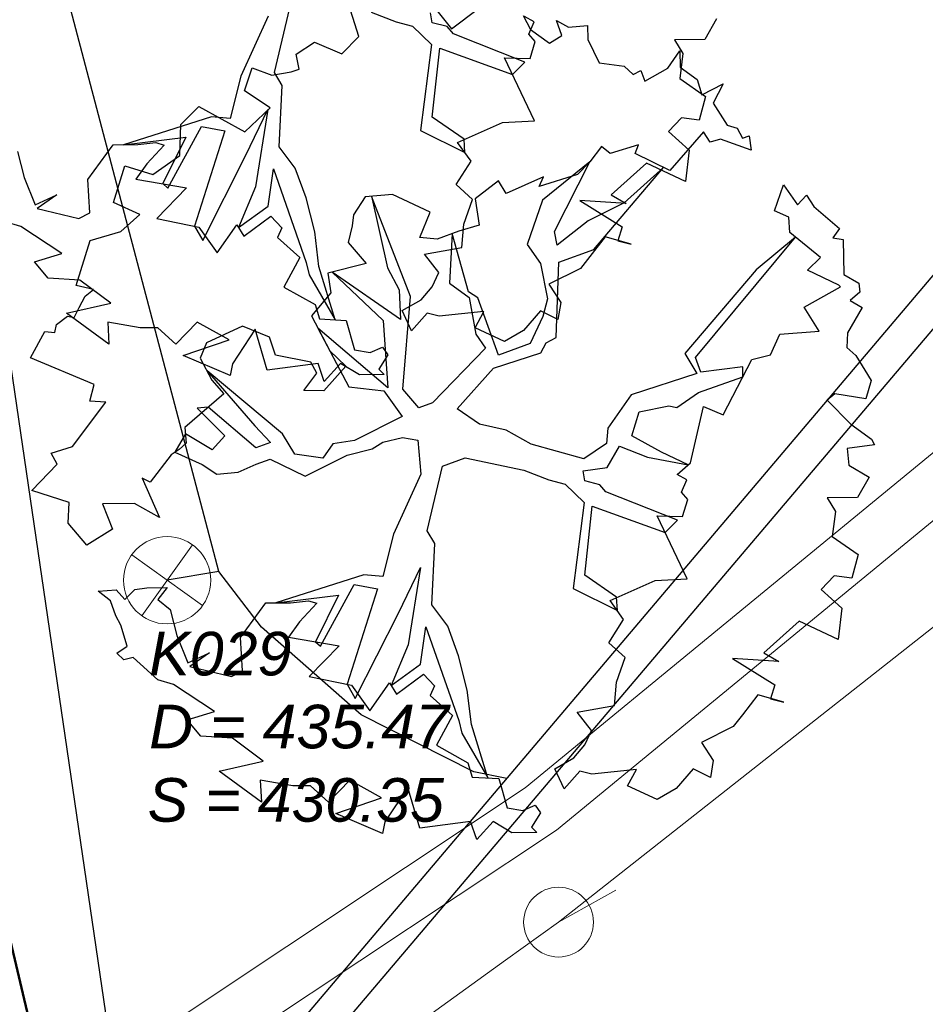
# Model space of a CAD drawing. Header units: metres. Extents: x 2643011 to 2643179, y 1217594 to 1217713.
# Tile 34 of 60: x 2643076 to 2643086, y 1217659 to 1217671. Entities that reach past the tile are written whole.
import ezdxf

# ---------------------------------------------------------------- set-up
doc = ezdxf.new("R2010")
doc.units = ezdxf.units.M
doc.linetypes.add('AUSGEZOGEN', pattern=[0])
for name, color, linetype in [('XR$1$_65374', 7, 'Continuous'), ('XR$1$_65388', 7, 'Continuous'), ('XR$1$_65389', 7, 'Continuous'), ('XR$1$_65391', 7, 'Continuous'), ('XR$1$_65393', 7, 'Continuous'), ('XR$1$_65395', 7, 'Continuous'), ('XR$1$_65397', 7, 'Continuous'), ('XR$1$_65398', 7, 'Continuous'), ('XR$1$_65405', 7, 'Continuous')]:
    doc.layers.add(name, color=color, linetype=linetype)
doc.styles.add('ARIAL', font='arial.ttf')

# ---------------------------------------------------------------- blocks, each defined once
blk = doc.blocks.new('COMPLEXOBJECT_3')
at = {"layer": 'XR$1$_65393', "color": 6, "linetype": 'AUSGEZOGEN', "lineweight": 20, "transparency": 33554687}
for start, end in [(90, 270), (270, 90)]:
    blk.add_arc((2643082.212, 1217660.176), 0.4, start, end, dxfattribs=at)

msp = doc.modelspace()

# ---------------------------------------------------------------- linework, layer by layer
at = {"layer": 'XR$1$_65374', "color": 5, "linetype": 'AUSGEZOGEN', "lineweight": 25, "transparency": 33554687}
msp.add_line((2643077.188, 1217655.99), (2643090.276, 1217671.421), dxfattribs=at)
at = {"layer": 'XR$1$_65388', "color": 6, "linetype": 'AUSGEZOGEN', "lineweight": 20, "transparency": 33554687}
for p, q in [((2643081.831, 1217661.714), (2643105.634, 1217681.283)), ((2643082.188, 1217661.231), (2643106.015, 1217680.819)), ((2643076.768, 1217658.349), (2643081.831, 1217661.714)), ((2643076.995, 1217657.78), (2643082.188, 1217661.231))]:
    msp.add_line(p, q, dxfattribs=at)
at = {"layer": 'XR$1$_65391', "color": 6, "linetype": 'AUSGEZOGEN', "lineweight": 20, "transparency": 33554687}
for p, q in [((2643109.387, 1217681.587), (2643082.212, 1217660.176)), ((2643082.868, 1217660.541), (2643082.212, 1217660.176)), ((2643082.212, 1217660.176), (2643081.604, 1217659.738)), ((2643081.604, 1217659.738), (2643072.738, 1217653.353))]:
    msp.add_line(p, q, dxfattribs=at)
at = {"layer": 'XR$1$_65395', "color": 1, "linetype": 'AUSGEZOGEN', "lineweight": 18, "transparency": 33554687}
for p, q in [((2643077.434, 1217663.689), (2643078.016, 1217664.502)), ((2643077.319, 1217664.386), (2643078.132, 1217663.804))]:
    msp.add_line(p, q, dxfattribs=at)
msp.add_circle((2643077.725, 1217664.095), 0.5, dxfattribs=at)
at = {"layer": 'XR$1$_65397', "color": 12, "linetype": 'AUSGEZOGEN', "lineweight": 25, "transparency": 33554687}
for p, q in [((2643077.63, 1217654.985), (2643073.841, 1217680.834)), ((2643074.723, 1217653.681), (2643090.09, 1217671.82)), ((2643078.317, 1217664.196), (2643077.725, 1217664.095))]:
    msp.add_line(p, q, dxfattribs=at)
msp.add_lwpolyline([(2643081.621, 1217661.823), (2643081.241, 1217661.898), (2643079.949, 1217662.552), (2643078.806, 1217663.557), (2643078.317, 1217664.196), (2643070.543, 1217693.697), (2643070.424, 1217694.817), (2643070.243, 1217698.399), (2643070.143, 1217698.981), (2643070.235, 1217699.599), (2643070.706, 1217700.141), (2643076.644, 1217706.284)], dxfattribs=at)
at = {"layer": 'XR$1$_65398', "color": 250, "linetype": 'AUSGEZOGEN', "lineweight": -3, "transparency": 33554687}
for p, q in [((2643079.921, 1217670.33), (2643079.753, 1217670.875)), ((2643078.956, 1217669.915), (2643079.132, 1217670.656)), ((2643080.065, 1217670.608), (2643080.35, 1217670.499)), ((2643080.763, 1217670.485), (2643080.745, 1217670.599)), ((2643080.773, 1217670.683), (2643080.984, 1217670.416)), ((2643080.984, 1217670.416), (2643081.293, 1217670.649)), ((2643078.883, 1217670.564), (2643078.571, 1217669.874)), ((2643080.35, 1217670.499), (2643080.539, 1217670.448)), ((2643080.936, 1217670.442), (2643080.763, 1217670.485)), ((2643081.807, 1217670.568), (2643081.891, 1217670.408)), ((2643081.934, 1217670.497), (2643081.821, 1217670.557)), ((2643081.873, 1217670.356), (2643081.934, 1217670.497)), ((2643082.25, 1217670.342), (2643082.189, 1217670.511)), ((2643082.189, 1217670.511), (2643082.325, 1217670.436)), ((2643084.024, 1217670.53), (2643083.889, 1217670.296)), ((2643080.539, 1217670.448), (2643080.757, 1217670.239)), ((2643081.007, 1217670.359), (2643080.936, 1217670.442)), ((2643081.826, 1217670.035), (2643081.007, 1217670.359)), ((2643081.945, 1217670.271), (2643081.873, 1217670.356)), ((2643081.891, 1217670.408), (2643082.109, 1217670.252)), ((2643082.325, 1217670.436), (2643082.543, 1217670.454)), ((2643082.543, 1217670.454), (2643082.546, 1217670.294)), ((2643079.203, 1217670.125), (2643079.415, 1217670.264)), ((2643079.415, 1217670.264), (2643079.728, 1217670.132)), ((2643079.728, 1217670.132), (2643079.921, 1217670.33)), ((2643081.885, 1217670.077), (2643081.945, 1217670.271)), ((2643082.109, 1217670.252), (2643082.25, 1217670.342)), ((2643082.546, 1217670.294), (2643082.676, 1217670.026)), ((2643083.889, 1217670.296), (2643083.541, 1217670.29)), ((2643083.541, 1217670.29), (2643083.637, 1217670.136)), ((2643080.757, 1217670.239), (2643080.629, 1217669.253)), ((2643080.764, 1217669.405), (2643080.85, 1217670.195)), ((2643080.85, 1217670.195), (2643081.685, 1217669.894)), ((2643083.464, 1217669.967), (2643083.603, 1217670.164)), ((2643083.637, 1217670.136), (2643083.601, 1217669.847)), ((2643083.603, 1217670.164), (2643083.605, 1217669.976)), ((2643079.239, 1217669.955), (2643079.203, 1217670.125)), ((2643081.937, 1217669.363), (2643081.594, 1217670.086)), ((2643081.594, 1217670.086), (2643081.885, 1217670.077)), ((2643081.685, 1217669.894), (2643081.826, 1217670.035)), ((2643082.676, 1217670.026), (2643082.965, 1217669.99)), ((2643078.613, 1217669.706), (2643078.702, 1217669.97)), ((2643078.702, 1217669.97), (2643078.924, 1217669.886)), ((2643078.924, 1217669.886), (2643079.148, 1217669.923)), ((2643079.044, 1217669.768), (2643078.956, 1217669.915)), ((2643079.148, 1217669.923), (2643079.239, 1217669.955)), ((2643082.965, 1217669.99), (2643083.069, 1217669.894)), ((2643083.069, 1217669.894), (2643083.154, 1217669.939)), ((2643083.154, 1217669.939), (2643083.202, 1217669.818)), ((2643083.202, 1217669.818), (2643083.464, 1217669.967)), ((2643083.605, 1217669.976), (2643083.802, 1217669.837)), ((2643078.571, 1217669.874), (2643078.449, 1217669.389)), ((2643083.601, 1217669.847), (2643083.898, 1217669.641)), ((2643083.802, 1217669.837), (2643083.854, 1217669.659)), ((2643078.906, 1217669.51), (2643078.613, 1217669.706)), ((2643079.011, 1217669.063), (2643079.044, 1217669.768)), ((2643083.854, 1217669.659), (2643084.098, 1217669.788)), ((2643084.098, 1217669.788), (2643083.984, 1217669.566)), ((2643083.898, 1217669.641), (2643083.825, 1217669.371)), ((2643083.984, 1217669.566), (2643084.144, 1217669.314)), ((2643077.882, 1217669.321), (2643078.087, 1217669.525)), ((2643078.087, 1217669.525), (2643078.617, 1217669.238)), ((2643078.617, 1217669.238), (2643078.906, 1217669.51)), ((2643078.628, 1217668.97), (2643078.881, 1217669.493)), ((2643078.881, 1217669.493), (2643078.738, 1217668.607)), ((2643078.233, 1217669.41), (2643077.224, 1217669.088)), ((2643078.449, 1217669.389), (2643078.233, 1217669.41)), ((2643081.129, 1217669.153), (2643080.764, 1217669.405)), ((2643081.053, 1217669.114), (2643081.569, 1217669.343)), ((2643081.569, 1217669.343), (2643081.937, 1217669.363)), ((2643083.621, 1217669.398), (2643083.473, 1217669.239)), ((2643083.825, 1217669.371), (2643083.621, 1217669.398)), ((2643077.735, 1217668.591), (2643078.12, 1217669.296)), ((2643077.87, 1217668.963), (2643077.882, 1217669.321)), ((2643078.388, 1217669.249), (2643078.04, 1217668.155)), ((2643078.12, 1217669.296), (2643078.388, 1217669.249)), ((2643080.629, 1217669.253), (2643081.137, 1217668.999)), ((2643083.473, 1217669.239), (2643083.709, 1217669.027)), ((2643083.875, 1217669.238), (2643083.489, 1217668.791)), ((2643083.951, 1217669.116), (2643083.875, 1217669.238)), ((2643084.144, 1217669.314), (2643084.259, 1217669.278)), ((2643084.259, 1217669.278), (2643084.319, 1217669.164)), ((2643077.224, 1217669.088), (2643077.94, 1217669.175)), ((2643077.94, 1217669.175), (2643077.675, 1217668.642)), ((2643081.209, 1217668.899), (2643081.053, 1217669.114)), ((2643081.137, 1217668.999), (2643081.129, 1217669.153)), ((2643084.068, 1217669.151), (2643083.951, 1217669.116)), ((2643084.419, 1217669.027), (2643084.068, 1217669.151)), ((2643084.319, 1217669.164), (2643084.398, 1217669.19)), ((2643084.398, 1217669.19), (2643084.419, 1217669.027)), ((2643076.012, 1217669.011), (2643076.088, 1217668.712)), ((2643076.817, 1217668.691), (2643077.107, 1217669.086)), ((2643077.107, 1217669.086), (2643077.391, 1217669.09)), ((2643077.391, 1217669.09), (2643077.595, 1217669.112)), ((2643077.692, 1217669.082), (2643077.492, 1217668.869)), ((2643077.595, 1217669.112), (2643077.692, 1217669.082)), ((2643079.193, 1217668.82), (2643079.011, 1217669.063)), ((2643082.705, 1217669.069), (2643082.572, 1217668.891)), ((2643082.803, 1217668.986), (2643082.705, 1217669.069)), ((2643083.128, 1217669.087), (2643082.803, 1217668.986)), ((2643083.089, 1217668.986), (2643083.128, 1217669.087)), ((2643083.709, 1217669.027), (2643083.667, 1217668.666)), ((2643077.563, 1217668.747), (2643077.87, 1217668.963)), ((2643078.133, 1217667.99), (2643078.628, 1217668.97)), ((2643081.038, 1217668.631), (2643081.209, 1217668.899)), ((2643082.572, 1217668.891), (2643082.03, 1217668.454)), ((2643082.166, 1217668.094), (2643082.572, 1217668.891)), ((2643082.572, 1217668.891), (2643082.431, 1217668.747)), ((2643083.489, 1217668.791), (2643083.089, 1217668.986)), ((2643077.11, 1217668.427), (2643077.24, 1217668.847)), ((2643077.24, 1217668.847), (2643077.563, 1217668.747)), ((2643077.492, 1217668.869), (2643077.367, 1217668.695)), ((2643078.882, 1217668.385), (2643078.943, 1217668.811)), ((2643078.943, 1217668.811), (2643079.319, 1217667.74)), ((2643079.318, 1217668.48), (2643079.193, 1217668.82)), ((2643082.615, 1217667.886), (2643083.416, 1217668.827)), ((2643083.22, 1217668.878), (2643082.817, 1217668.515)), ((2643083.416, 1217668.827), (2643082.965, 1217668.423)), ((2643083.667, 1217668.666), (2643083.22, 1217668.878)), ((2643076.088, 1217668.712), (2643076.214, 1217668.4)), ((2643076.841, 1217668.309), (2643076.817, 1217668.691)), ((2643077.367, 1217668.695), (2643077.948, 1217668.596)), ((2643081.524, 1217668.674), (2643081.255, 1217668.467)), ((2643081.611, 1217668.531), (2643081.524, 1217668.674)), ((2643082.041, 1217668.719), (2643081.611, 1217668.531)), ((2643082.431, 1217668.747), (2643081.99, 1217668.611)), ((2643081.99, 1217668.611), (2643082.041, 1217668.719)), ((2643077.948, 1217668.596), (2643077.606, 1217668.242)), ((2643077.675, 1217668.642), (2643077.735, 1217668.591)), ((2643078.738, 1217668.607), (2643078.543, 1217668.14)), ((2643081.225, 1217668.459), (2643081.038, 1217668.631)), ((2643084.689, 1217668.331), (2643084.791, 1217668.628)), ((2643084.791, 1217668.628), (2643084.95, 1217668.4)), ((2643076.214, 1217668.4), (2643076.462, 1217668.515)), ((2643076.462, 1217668.515), (2643076.237, 1217668.357)), ((2643079.417, 1217668.088), (2643079.318, 1217668.48)), ((2643079.996, 1217668.49), (2643079.861, 1217668.284)), ((2643080.308, 1217668.519), (2643079.996, 1217668.49)), ((2643080.517, 1217667.348), (2643080.069, 1217668.497)), ((2643080.069, 1217668.497), (2643080.25, 1217667.678)), ((2643080.74, 1217668.315), (2643080.308, 1217668.519)), ((2643081.125, 1217668.179), (2643081.225, 1217668.459)), ((2643081.255, 1217668.467), (2643081.304, 1217668.168)), ((2643082.03, 1217668.454), (2643081.854, 1217667.945)), ((2643082.989, 1217668.416), (2643082.458, 1217668.449)), ((2643082.458, 1217668.449), (2643082.941, 1217668.148)), ((2643082.817, 1217668.515), (2643082.989, 1217668.416)), ((2643084.95, 1217668.4), (2643085.055, 1217668.509)), ((2643085.055, 1217668.509), (2643085.138, 1217668.379)), ((2643076.237, 1217668.357), (2643076.714, 1217668.242)), ((2643077.414, 1217668.29), (2643077.11, 1217668.427)), ((2643078.543, 1217668.14), (2643078.882, 1217668.385)), ((2643082.965, 1217668.423), (2643082.55, 1217668.215)), ((2643084.852, 1217668.256), (2643084.689, 1217668.331)), ((2643085.138, 1217668.379), (2643085.432, 1217668.129)), ((2643076.714, 1217668.242), (2643076.841, 1217668.309)), ((2643077.194, 1217668.093), (2643077.414, 1217668.29)), ((2643077.606, 1217668.242), (2643078.089, 1217668.145)), ((2643078.605, 1217668.039), (2643078.916, 1217668.269)), ((2643078.916, 1217668.269), (2643079.041, 1217668.134)), ((2643079.861, 1217668.284), (2643079.847, 1217668.157)), ((2643080.623, 1217668.025), (2643080.74, 1217668.315)), ((2643082.55, 1217668.215), (2643082.195, 1217667.935)), ((2643084.862, 1217668.083), (2643084.852, 1217668.256)), ((2643076.049, 1217668.15), (2643075.87, 1217668.203)), ((2643076.52, 1217667.843), (2643076.049, 1217668.15)), ((2643078.04, 1217668.155), (2643078.133, 1217667.99)), ((2643078.089, 1217668.145), (2643078.299, 1217667.85)), ((2643078.299, 1217667.85), (2643078.524, 1217668.17)), ((2643078.524, 1217668.17), (2643078.605, 1217668.039)), ((2643079.041, 1217668.134), (2643078.99, 1217668.026)), ((2643079.847, 1217668.157), (2643079.799, 1217667.969)), ((2643081.071, 1217668.099), (2643080.822, 1217668.007)), ((2643081.304, 1217668.168), (2643081.071, 1217668.099)), ((2643081.105, 1217667.91), (2643081.125, 1217668.179)), ((2643082.941, 1217668.148), (2643082.891, 1217667.986)), ((2643085.432, 1217668.129), (2643085.355, 1217668.019)), ((2643076.683, 1217667.473), (2643076.843, 1217667.989)), ((2643076.843, 1217667.989), (2643077.194, 1217668.093)), ((2643078.99, 1217668.026), (2643079.247, 1217667.795)), ((2643079.463, 1217667.692), (2643079.417, 1217668.088)), ((2643080.822, 1217668.007), (2643080.623, 1217668.025)), ((2643080.994, 1217668.071), (2643080.964, 1217667.503)), ((2643081.18, 1217667.4), (2643080.994, 1217668.071)), ((2643082.195, 1217667.935), (2643082.166, 1217668.094)), ((2643082.746, 1217668.034), (2643082.569, 1217667.805)), ((2643083.046, 1217667.948), (2643082.746, 1217668.034)), ((2643082.891, 1217667.986), (2643083.046, 1217667.948)), ((2643083.781, 1217666.648), (2643084.93, 1217668.028)), ((2643084.93, 1217668.028), (2643084.479, 1217667.653)), ((2643085.214, 1217667.797), (2643084.862, 1217668.083)), ((2643085.355, 1217668.019), (2643085.473, 1217668)), ((2643085.473, 1217668), (2643085.481, 1217667.599)), ((2643079.799, 1217667.969), (2643080.008, 1217667.728)), ((2643080.675, 1217667.833), (2643081.105, 1217667.91)), ((2643081.854, 1217667.945), (2643082.007, 1217667.728)), ((2643082.216, 1217667.742), (2643082.615, 1217667.886)), ((2643076.207, 1217667.747), (2643076.52, 1217667.843)), ((2643079.247, 1217667.795), (2643079.064, 1217667.455)), ((2643080.84, 1217667.623), (2643080.675, 1217667.833)), ((2643082.569, 1217667.805), (2643082.464, 1217667.669)), ((2643085.064, 1217667.649), (2643085.214, 1217667.797)), ((2643076.361, 1217667.558), (2643076.207, 1217667.747)), ((2643079.319, 1217667.74), (2643079.352, 1217667.595)), ((2643079.652, 1217667.081), (2643079.463, 1217667.692)), ((2643080.008, 1217667.728), (2643079.566, 1217667.614)), ((2643080.25, 1217667.678), (2643080.384, 1217667.424)), ((2643082.007, 1217667.728), (2643082.086, 1217667.322)), ((2643082.464, 1217667.669), (2643082.1, 1217667.488)), ((2643082.186, 1217666.877), (2643082.216, 1217667.742)), ((2643084.479, 1217667.653), (2643083.661, 1217666.693)), ((2643085.425, 1217667.477), (2643085.064, 1217667.649)), ((2643076.725, 1217667.534), (2643076.361, 1217667.558)), ((2643077.079, 1217667.273), (2643076.725, 1217667.534)), ((2643079.352, 1217667.595), (2643079.652, 1217667.081)), ((2643079.566, 1217667.614), (2643079.603, 1217667.391)), ((2643080.402, 1217667.083), (2643079.618, 1217667.628)), ((2643079.618, 1217667.628), (2643080.202, 1217667.074)), ((2643080.764, 1217667.459), (2643080.84, 1217667.623)), ((2643085.481, 1217667.599), (2643085.655, 1217667.501)), ((2643076.88, 1217667.43), (2643076.683, 1217667.473)), ((2643076.785, 1217667.353), (2643076.88, 1217667.43)), ((2643079.064, 1217667.455), (2643079.424, 1217667.255)), ((2643080.384, 1217667.424), (2643080.402, 1217667.083)), ((2643080.637, 1217667.311), (2643080.764, 1217667.459)), ((2643080.964, 1217667.503), (2643081.188, 1217667.335)), ((2643082.1, 1217667.488), (2643082.237, 1217667.279)), ((2643085.029, 1217667.225), (2643085.445, 1217667.46)), ((2643085.445, 1217667.46), (2643085.425, 1217667.477)), ((2643085.655, 1217667.501), (2643085.667, 1217667.399)), ((2643076.719, 1217667.221), (2643076.785, 1217667.353)), ((2643079.603, 1217667.391), (2643079.379, 1217667.126)), ((2643080.421, 1217667.186), (2643080.637, 1217667.311)), ((2643080.428, 1217666.286), (2643080.517, 1217667.348)), ((2643081.286, 1217667.332), (2643081.18, 1217667.4)), ((2643081.188, 1217667.335), (2643081.263, 1217666.915)), ((2643081.524, 1217666.674), (2643081.286, 1217667.332)), ((2643082.086, 1217667.322), (2643082.031, 1217667.119)), ((2643085.667, 1217667.399), (2643085.556, 1217667.302)), ((2643076.573, 1217667.156), (2643077.079, 1217667.273)), ((2643076.659, 1217667.109), (2643076.719, 1217667.221)), ((2643079.424, 1217667.255), (2643079.472, 1217667.091)), ((2643082.237, 1217667.279), (2643082.205, 1217667.084)), ((2643085.201, 1217666.949), (2643085.029, 1217667.225)), ((2643085.693, 1217667.224), (2643085.524, 1217666.93)), ((2643085.556, 1217667.302), (2643085.693, 1217667.224)), ((2643076.458, 1217667.029), (2643076.582, 1217667.122)), ((2643077.057, 1217666.802), (2643076.573, 1217667.156)), ((2643076.582, 1217667.122), (2643076.659, 1217667.109)), ((2643079.379, 1217667.126), (2643079.591, 1217666.724)), ((2643079.472, 1217667.091), (2643079.778, 1217667.074)), ((2643080.527, 1217666.956), (2643080.421, 1217667.186)), ((2643080.706, 1217667.159), (2643080.527, 1217666.956)), ((2643080.844, 1217667.123), (2643080.706, 1217667.159)), ((2643081.356, 1217667.177), (2643080.844, 1217667.123)), ((2643081.255, 1217666.989), (2643081.356, 1217667.177)), ((2643082.005, 1217667.184), (2643081.812, 1217666.958)), ((2643082.031, 1217667.119), (2643081.885, 1217666.811)), ((2643082.205, 1217667.084), (2643082.005, 1217667.184)), ((2643076.437, 1217666.937), (2643076.458, 1217667.029)), ((2643077.416, 1217666.991), (2643077.044, 1217667.054)), ((2643077.044, 1217667.054), (2643077.057, 1217666.802)), ((2643077.618, 1217666.99), (2643077.416, 1217666.991)), ((2643077.825, 1217666.802), (2643077.618, 1217666.99)), ((2643078.07, 1217667.054), (2643077.825, 1217666.802)), ((2643078.435, 1217666.853), (2643078.07, 1217667.054)), ((2643078.589, 1217667.007), (2643078.176, 1217666.816)), ((2643078.735, 1217666.972), (2643078.473, 1217666.576)), ((2643078.897, 1217666.884), (2643078.589, 1217667.007)), ((2643078.873, 1217666.505), (2643078.735, 1217666.972)), ((2643080.257, 1217666.303), (2643079.452, 1217666.987)), ((2643079.452, 1217666.987), (2643079.809, 1217666.311)), ((2643079.778, 1217667.074), (2643079.875, 1217666.736)), ((2643080.202, 1217667.074), (2643080.257, 1217666.303)), ((2643081.593, 1217666.831), (2643081.255, 1217666.989)), ((2643076.159, 1217666.644), (2643076.323, 1217666.947)), ((2643076.323, 1217666.947), (2643076.437, 1217666.937)), ((2643078.967, 1217666.677), (2643078.897, 1217666.884)), ((2643081.263, 1217666.915), (2643081.373, 1217666.757)), ((2643081.812, 1217666.958), (2643081.593, 1217666.831)), ((2643082.071, 1217666.816), (2643082.186, 1217666.877)), ((2643084.64, 1217666.681), (2643084.748, 1217666.915)), ((2643084.748, 1217666.915), (2643085.201, 1217666.949)), ((2643085.524, 1217666.93), (2643085.515, 1217666.764)), ((2643077.909, 1217666.672), (2643078.435, 1217666.853)), ((2643078.176, 1217666.816), (2643078.105, 1217666.643)), ((2643080.053, 1217666.706), (2643080.194, 1217666.769)), ((2643080.194, 1217666.769), (2643080.257, 1217666.678)), ((2643081.373, 1217666.757), (2643080.769, 1217666.13)), ((2643081.885, 1217666.811), (2643081.524, 1217666.674)), ((2643082.008, 1217666.702), (2643082.071, 1217666.816)), ((2643085.515, 1217666.764), (2643085.618, 1217666.671)), ((2643076.888, 1217666.338), (2643076.159, 1217666.644)), ((2643078.447, 1217666.442), (2643077.909, 1217666.672)), ((2643078.105, 1217666.643), (2643078.239, 1217666.39)), ((2643079.374, 1217666.594), (2643078.967, 1217666.677)), ((2643079.591, 1217666.724), (2643079.775, 1217666.551)), ((2643079.875, 1217666.736), (2643080.053, 1217666.706)), ((2643080.257, 1217666.678), (2643080.153, 1217666.516)), ((2643081.468, 1217666.525), (2643082.008, 1217666.702)), ((2643083.661, 1217666.693), (2643083.796, 1217666.467)), ((2643083.843, 1217666.48), (2643083.781, 1217666.648)), ((2643084.426, 1217666.626), (2643084.64, 1217666.681)), ((2643085.618, 1217666.671), (2643085.795, 1217666.386)), ((2643078.473, 1217666.576), (2643078.447, 1217666.442)), ((2643079.455, 1217666.58), (2643078.873, 1217666.505)), ((2643079.441, 1217666.468), (2643079.374, 1217666.594)), ((2643079.525, 1217666.374), (2643079.455, 1217666.58)), ((2643079.775, 1217666.551), (2643079.52, 1217666.266)), ((2643079.713, 1217666.581), (2643079.525, 1217666.374)), ((2643079.929, 1217666.451), (2643079.713, 1217666.581)), ((2643081.049, 1217666.061), (2643081.468, 1217666.525)), ((2643084.324, 1217666.541), (2643083.843, 1217666.48)), ((2643084.101, 1217665.991), (2643084.426, 1217666.626)), ((2643084.325, 1217666.428), (2643084.324, 1217666.541)), ((2643079.049, 1217665.775), (2643078.183, 1217666.495)), ((2643078.183, 1217666.495), (2643078.731, 1217665.866)), ((2643079.291, 1217666.269), (2643079.441, 1217666.468)), ((2643080.213, 1217666.454), (2643079.929, 1217666.451)), ((2643080.153, 1217666.516), (2643080.213, 1217666.454)), ((2643083.796, 1217666.467), (2643083.045, 1217666.222)), ((2643083.816, 1217666.246), (2643084.325, 1217666.428)), ((2643076.84, 1217666.15), (2643076.888, 1217666.338)), ((2643078.239, 1217666.39), (2643078.377, 1217666.231)), ((2643079.809, 1217666.311), (2643080.21, 1217666.267)), ((2643085.795, 1217666.386), (2643085.733, 1217666.176)), ((2643078.377, 1217666.231), (2643077.93, 1217665.848)), ((2643079.52, 1217666.266), (2643079.291, 1217666.269)), ((2643080.21, 1217666.267), (2643080.42, 1217665.972)), ((2643080.61, 1217666.073), (2643080.428, 1217666.286)), ((2643083.045, 1217666.222), (2643082.777, 1217665.837)), ((2643083.569, 1217666.077), (2643083.816, 1217666.246)), ((2643085.379, 1217666.232), (2643085.293, 1217666.16)), ((2643085.733, 1217666.176), (2643085.379, 1217666.232)), ((2643076.641, 1217665.628), (2643077.021, 1217666.137)), ((2643077.021, 1217666.137), (2643076.84, 1217666.15)), ((2643078.197, 1217666.078), (2643078.071, 1217666.07)), ((2643078.071, 1217666.07), (2643078.387, 1217665.75)), ((2643078.744, 1217665.614), (2643078.197, 1217666.078)), ((2643080.769, 1217666.13), (2643080.61, 1217666.073)), ((2643083.136, 1217666.026), (2643083.478, 1217666.095)), ((2643083.478, 1217666.095), (2643083.569, 1217666.077)), ((2643083.726, 1217665.442), (2643083.873, 1217666.087)), ((2643083.873, 1217666.087), (2643084.101, 1217665.991)), ((2643085.293, 1217666.16), (2643085.562, 1217665.885)), ((2643080.42, 1217665.972), (2643079.874, 1217665.696)), ((2643081.305, 1217665.883), (2643081.049, 1217666.061)), ((2643083.051, 1217665.75), (2643083.136, 1217666.026)), ((2643077.93, 1217665.848), (2643077.944, 1217665.667)), ((2643078.731, 1217665.866), (2643078.912, 1217665.676)), ((2643081.61, 1217665.816), (2643081.305, 1217665.883)), ((2643085.562, 1217665.885), (2643085.799, 1217665.713)), ((2643077.936, 1217665.773), (2643077.813, 1217665.562)), ((2643078.242, 1217665.592), (2643077.936, 1217665.773)), ((2643078.387, 1217665.75), (2643078.242, 1217665.592)), ((2643079.189, 1217665.539), (2643079.049, 1217665.775)), ((2643080.197, 1217665.677), (2643080.424, 1217665.731)), ((2643080.424, 1217665.731), (2643080.601, 1217665.701)), ((2643081.899, 1217665.656), (2643081.61, 1217665.816)), ((2643082.777, 1217665.837), (2643082.761, 1217665.662)), ((2643083.392, 1217665.563), (2643083.051, 1217665.75)), ((2643076.398, 1217665.554), (2643076.641, 1217665.628)), ((2643077.944, 1217665.667), (2643077.862, 1217665.596)), ((2643078.912, 1217665.676), (2643078.744, 1217665.614)), ((2643079.623, 1217665.66), (2643079.511, 1217665.493)), ((2643079.874, 1217665.696), (2643079.623, 1217665.66)), ((2643080.075, 1217665.601), (2643080.197, 1217665.677)), ((2643080.601, 1217665.701), (2643080.633, 1217665.313)), ((2643082.502, 1217665.487), (2643081.899, 1217665.656)), ((2643082.761, 1217665.662), (2643082.502, 1217665.487)), ((2643082.771, 1217665.386), (2643082.911, 1217665.634)), ((2643082.911, 1217665.634), (2643083.233, 1217665.506)), ((2643085.833, 1217665.649), (2643085.521, 1217665.604)), ((2643085.799, 1217665.713), (2643085.833, 1217665.649)), ((2643076.465, 1217665.427), (2643076.398, 1217665.554)), ((2643077.771, 1217665.533), (2643077.532, 1217665.218)), ((2643077.862, 1217665.596), (2643077.771, 1217665.533)), ((2643077.813, 1217665.562), (2643078.127, 1217665.423)), ((2643079.511, 1217665.493), (2643079.189, 1217665.539)), ((2643079.306, 1217665.288), (2643079.788, 1217665.531)), ((2643079.788, 1217665.531), (2643080.075, 1217665.601)), ((2643083.233, 1217665.506), (2643083.699, 1217665.419)), ((2643083.699, 1217665.419), (2643083.392, 1217665.563)), ((2643085.521, 1217665.604), (2643085.54, 1217665.414)), ((2643076.176, 1217665.125), (2643076.465, 1217665.427)), ((2643078.127, 1217665.423), (2643078.294, 1217665.311)), ((2643078.541, 1217665.333), (2643078.747, 1217665.426)), ((2643078.747, 1217665.426), (2643078.906, 1217665.483)), ((2643078.906, 1217665.483), (2643079.306, 1217665.288)), ((2643080.705, 1217664.663), (2643080.881, 1217665.405)), ((2643080.881, 1217665.405), (2643081.14, 1217665.499)), ((2643081.14, 1217665.499), (2643081.814, 1217665.356)), ((2643083.57, 1217665.306), (2643083.726, 1217665.442)), ((2643085.54, 1217665.414), (2643085.774, 1217665.278)), ((2643078.294, 1217665.311), (2643078.541, 1217665.333)), ((2643080.633, 1217665.313), (2643080.321, 1217664.623)), ((2643081.814, 1217665.356), (2643082.099, 1217665.248)), ((2643082.494, 1217665.348), (2643082.771, 1217665.386)), ((2643082.512, 1217665.234), (2643082.494, 1217665.348)), ((2643083.683, 1217665.245), (2643083.57, 1217665.306)), ((2643085.774, 1217665.278), (2643085.638, 1217665.045)), ((2643077.532, 1217665.218), (2643077.441, 1217665.267)), ((2643077.441, 1217665.267), (2643077.637, 1217664.814)), ((2643082.099, 1217665.248), (2643082.288, 1217665.197)), ((2643082.288, 1217665.197), (2643082.506, 1217664.988)), ((2643082.685, 1217665.19), (2643082.512, 1217665.234)), ((2643082.756, 1217665.108), (2643082.685, 1217665.19)), ((2643083.622, 1217665.105), (2643083.683, 1217665.245)), ((2643076.601, 1217664.986), (2643076.176, 1217665.125)), ((2643083.575, 1217664.783), (2643082.756, 1217665.108)), ((2643083.694, 1217665.02), (2643083.622, 1217665.105)), ((2643076.591, 1217664.749), (2643076.601, 1217664.986)), ((2643077.351, 1217664.976), (2643076.986, 1217664.973)), ((2643076.986, 1217664.973), (2643077.101, 1217664.682)), ((2643077.637, 1217664.814), (2643077.351, 1217664.976)), ((2643082.506, 1217664.988), (2643082.378, 1217664.001)), ((2643082.514, 1217664.154), (2643082.599, 1217664.944)), ((2643082.599, 1217664.944), (2643083.435, 1217664.643)), ((2643083.634, 1217664.826), (2643083.694, 1217665.02)), ((2643085.638, 1217665.045), (2643085.29, 1217665.039)), ((2643085.29, 1217665.039), (2643085.386, 1217664.885)), ((2643083.686, 1217664.112), (2643083.344, 1217664.835)), ((2643083.344, 1217664.835), (2643083.634, 1217664.826)), ((2643085.386, 1217664.885), (2643085.35, 1217664.596)), ((2643076.804, 1217664.498), (2643076.591, 1217664.749)), ((2643083.435, 1217664.643), (2643083.575, 1217664.783)), ((2643077.101, 1217664.682), (2643076.804, 1217664.498)), ((2643080.321, 1217664.623), (2643080.198, 1217664.138)), ((2643080.793, 1217664.517), (2643080.705, 1217664.663)), ((2643080.76, 1217663.812), (2643080.793, 1217664.517)), ((2643085.35, 1217664.596), (2643085.648, 1217664.39)), ((2643085.648, 1217664.39), (2643085.574, 1217664.119)), ((2643079.982, 1217664.159), (2643078.973, 1217663.836)), ((2643080.198, 1217664.138), (2643079.982, 1217664.159)), ((2643080.377, 1217663.718), (2643080.63, 1217664.242)), ((2643080.63, 1217664.242), (2643080.487, 1217663.356)), ((2643082.878, 1217663.902), (2643082.514, 1217664.154)), ((2643085.37, 1217664.147), (2643085.223, 1217663.988)), ((2643085.574, 1217664.119), (2643085.37, 1217664.147)), ((2643079.484, 1217663.34), (2643079.869, 1217664.045)), ((2643079.869, 1217664.045), (2643080.137, 1217663.997)), ((2643082.803, 1217663.862), (2643083.318, 1217664.092)), ((2643083.318, 1217664.092), (2643083.686, 1217664.112)), ((2643076.934, 1217663.972), (2643077.143, 1217663.986)), ((2643077.076, 1217663.858), (2643076.934, 1217663.972)), ((2643077.143, 1217663.986), (2643077.241, 1217663.875)), ((2643077.241, 1217663.875), (2643077.357, 1217663.991)), ((2643077.357, 1217663.991), (2643077.494, 1217664.009)), ((2643077.494, 1217664.009), (2643077.725, 1217664.011)), ((2643077.725, 1217664.011), (2643077.619, 1217663.874)), ((2643078.973, 1217663.836), (2643079.69, 1217663.923)), ((2643079.69, 1217663.923), (2643079.425, 1217663.391)), ((2643080.137, 1217663.997), (2643079.789, 1217662.904)), ((2643082.378, 1217664.001), (2643082.886, 1217663.747)), ((2643085.223, 1217663.988), (2643085.458, 1217663.776)), ((2643077.139, 1217663.687), (2643077.076, 1217663.858)), ((2643077.619, 1217663.874), (2643077.761, 1217663.76)), ((2643078.567, 1217663.439), (2643078.856, 1217663.835)), ((2643078.856, 1217663.835), (2643079.14, 1217663.838)), ((2643079.14, 1217663.838), (2643079.344, 1217663.861)), ((2643079.441, 1217663.831), (2643079.241, 1217663.617)), ((2643079.344, 1217663.861), (2643079.441, 1217663.831)), ((2643080.942, 1217663.569), (2643080.76, 1217663.812)), ((2643082.958, 1217663.647), (2643082.803, 1217663.862)), ((2643082.886, 1217663.747), (2643082.878, 1217663.902)), ((2643077.761, 1217663.76), (2643077.838, 1217663.46)), ((2643079.882, 1217662.739), (2643080.377, 1217663.718)), ((2643085.458, 1217663.776), (2643085.417, 1217663.415)), ((2643077.195, 1217663.581), (2643077.139, 1217663.687)), ((2643079.241, 1217663.617), (2643079.116, 1217663.444)), ((2643082.787, 1217663.379), (2643082.958, 1217663.647)), ((2643084.969, 1217663.627), (2643084.566, 1217663.263)), ((2643085.417, 1217663.415), (2643084.969, 1217663.627)), ((2643077.269, 1217663.338), (2643077.195, 1217663.581)), ((2643080.631, 1217663.134), (2643080.692, 1217663.56)), ((2643080.692, 1217663.56), (2643081.068, 1217662.488)), ((2643081.067, 1217663.229), (2643080.942, 1217663.569)), ((2643077.838, 1217663.46), (2643077.963, 1217663.148)), ((2643078.59, 1217663.058), (2643078.567, 1217663.439)), ((2643079.116, 1217663.444), (2643079.698, 1217663.345)), ((2643079.425, 1217663.391), (2643079.484, 1217663.34)), ((2643082.974, 1217663.208), (2643082.787, 1217663.379)), ((2643077.148, 1217663.259), (2643077.269, 1217663.338)), ((2643077.228, 1217663.181), (2643077.148, 1217663.259)), ((2643077.963, 1217663.148), (2643078.211, 1217663.264)), ((2643078.211, 1217663.264), (2643077.986, 1217663.106)), ((2643079.698, 1217663.345), (2643079.355, 1217662.991)), ((2643080.487, 1217663.356), (2643080.292, 1217662.888)), ((2643084.566, 1217663.263), (2643084.738, 1217663.165)), ((2643077.336, 1217663.211), (2643077.228, 1217663.181)), ((2643077.619, 1217662.952), (2643077.336, 1217663.211)), ((2643080.292, 1217662.888), (2643080.631, 1217663.134)), ((2643081.166, 1217662.837), (2643081.067, 1217663.229)), ((2643082.875, 1217662.928), (2643082.974, 1217663.208)), ((2643084.738, 1217663.165), (2643084.207, 1217663.198)), ((2643084.207, 1217663.198), (2643084.69, 1217662.896)), ((2643077.986, 1217663.106), (2643078.463, 1217662.991)), ((2643078.463, 1217662.991), (2643078.59, 1217663.058)), ((2643080.354, 1217662.788), (2643080.665, 1217663.017)), ((2643080.665, 1217663.017), (2643080.791, 1217662.883)), ((2643077.798, 1217662.899), (2643077.619, 1217662.952)), ((2643079.355, 1217662.991), (2643079.839, 1217662.894)), ((2643080.048, 1217662.599), (2643080.273, 1217662.919)), ((2643080.273, 1217662.919), (2643080.354, 1217662.788)), ((2643082.855, 1217662.658), (2643082.875, 1217662.928)), ((2643078.269, 1217662.591), (2643077.798, 1217662.899)), ((2643079.789, 1217662.904), (2643079.882, 1217662.739)), ((2643079.839, 1217662.894), (2643080.048, 1217662.599)), ((2643080.791, 1217662.883), (2643080.739, 1217662.775)), ((2643081.213, 1217662.441), (2643081.166, 1217662.837)), ((2643084.69, 1217662.896), (2643084.64, 1217662.735)), ((2643080.739, 1217662.775), (2643080.996, 1217662.543)), ((2643084.495, 1217662.782), (2643084.319, 1217662.554)), ((2643084.795, 1217662.697), (2643084.495, 1217662.782)), ((2643084.64, 1217662.735), (2643084.795, 1217662.697)), ((2643077.956, 1217662.496), (2643078.269, 1217662.591)), ((2643082.424, 1217662.582), (2643082.855, 1217662.658)), ((2643082.589, 1217662.371), (2643082.424, 1217662.582)), ((2643078.11, 1217662.307), (2643077.956, 1217662.496)), ((2643080.996, 1217662.543), (2643080.813, 1217662.203)), ((2643081.068, 1217662.488), (2643081.102, 1217662.344)), ((2643084.319, 1217662.554), (2643084.213, 1217662.417)), ((2643081.102, 1217662.344), (2643081.402, 1217661.83)), ((2643081.402, 1217661.83), (2643081.213, 1217662.441)), ((2643082.513, 1217662.208), (2643082.589, 1217662.371)), ((2643084.213, 1217662.417), (2643083.849, 1217662.237)), ((2643078.474, 1217662.283), (2643078.11, 1217662.307)), ((2643078.828, 1217662.021), (2643078.474, 1217662.283)), ((2643083.849, 1217662.237), (2643083.986, 1217662.027)), ((2643080.813, 1217662.203), (2643081.173, 1217662.003)), ((2643082.386, 1217662.06), (2643082.513, 1217662.208)), ((2643078.322, 1217661.905), (2643078.828, 1217662.021)), ((2643081.173, 1217662.003), (2643081.221, 1217661.839)), ((2643082.171, 1217661.935), (2643082.386, 1217662.06)), ((2643083.986, 1217662.027), (2643083.954, 1217661.833)), ((2643078.806, 1217661.55), (2643078.322, 1217661.905)), ((2643082.276, 1217661.705), (2643082.171, 1217661.935)), ((2643082.455, 1217661.907), (2643082.276, 1217661.705)), ((2643082.593, 1217661.872), (2643082.455, 1217661.907)), ((2643083.106, 1217661.926), (2643082.593, 1217661.872)), ((2643083.004, 1217661.737), (2643083.106, 1217661.926)), ((2643083.755, 1217661.932), (2643083.561, 1217661.707)), ((2643083.954, 1217661.833), (2643083.755, 1217661.932)), ((2643079.165, 1217661.74), (2643078.793, 1217661.802)), ((2643078.793, 1217661.802), (2643078.806, 1217661.55)), ((2643079.819, 1217661.803), (2643079.574, 1217661.55)), ((2643080.184, 1217661.602), (2643079.819, 1217661.803)), ((2643081.221, 1217661.839), (2643081.527, 1217661.823)), ((2643081.527, 1217661.823), (2643081.624, 1217661.485)), ((2643079.367, 1217661.738), (2643079.165, 1217661.74)), ((2643079.574, 1217661.55), (2643079.367, 1217661.738)), ((2643080.484, 1217661.721), (2643080.222, 1217661.324)), ((2643080.623, 1217661.254), (2643080.484, 1217661.721)), ((2643083.342, 1217661.58), (2643083.004, 1217661.737)), ((2643083.561, 1217661.707), (2643083.342, 1217661.58)), ((2643079.658, 1217661.421), (2643080.184, 1217661.602)), ((2643081.624, 1217661.485), (2643081.802, 1217661.455)), ((2643081.802, 1217661.455), (2643081.943, 1217661.517)), ((2643081.943, 1217661.517), (2643082.006, 1217661.427)), ((2643080.196, 1217661.191), (2643079.658, 1217661.421)), ((2643080.222, 1217661.324), (2643080.196, 1217661.191)), ((2643081.204, 1217661.329), (2643080.623, 1217661.254)), ((2643081.275, 1217661.123), (2643081.204, 1217661.329)), ((2643081.463, 1217661.33), (2643081.275, 1217661.123)), ((2643081.678, 1217661.2), (2643081.463, 1217661.33)), ((2643082.006, 1217661.427), (2643081.902, 1217661.264)), ((2643081.902, 1217661.264), (2643081.962, 1217661.203)), ((2643081.962, 1217661.203), (2643081.678, 1217661.2))]:
    msp.add_line(p, q, dxfattribs=at)
at = {"layer": 'XR$1$_65405', "color": 250, "linetype": 'AUSGEZOGEN', "lineweight": 50, "transparency": 33554687}
for p, q in [((2643077.492, 1217653.343), (2643063.349, 1217713.187)), ((2643064.841, 1217706.874), (2643077.492, 1217653.343))]:
    msp.add_line(p, q, dxfattribs=at)

# ---------------------------------------------------------------- block references
at = {"layer": 'XR$1$_65393', "color": 6, "linetype": 'AUSGEZOGEN', "lineweight": 20, "transparency": 33554687}
msp.add_blockref('COMPLEXOBJECT_3', (0, 0), dxfattribs=at)

# ---------------------------------------------------------------- texts
at = {"layer": 'XR$1$_65389', "color": 6, "linetype": 'AUSGEZOGEN', "lineweight": -3, "transparency": 33554687, "char_height": 0.5, "attachment_point": 7, "style": 'ARIAL'}
for s, insert, width in [('\\A1;{\\fArial|i1|b0;\\H0.500000;\\W1.000000;\\C6;K029}\\P', (2643077.519, 1217662.997), 1.8921), ('\\A1;{\\fArial|i1|b0;\\H0.500000;\\W1.000000;\\C6;D = 435.47}\\P', (2643077.519, 1217662.161), 3.70041), ('\\A1;{\\fArial|i1|b0;\\H0.500000;\\W1.000000;\\C6;S = 430.35}\\P', (2643077.501, 1217661.32), 3.65851)]:
    msp.add_mtext(s, dxfattribs=dict(at, insert=insert, width=width))

doc.saveas('drawing.dxf')
